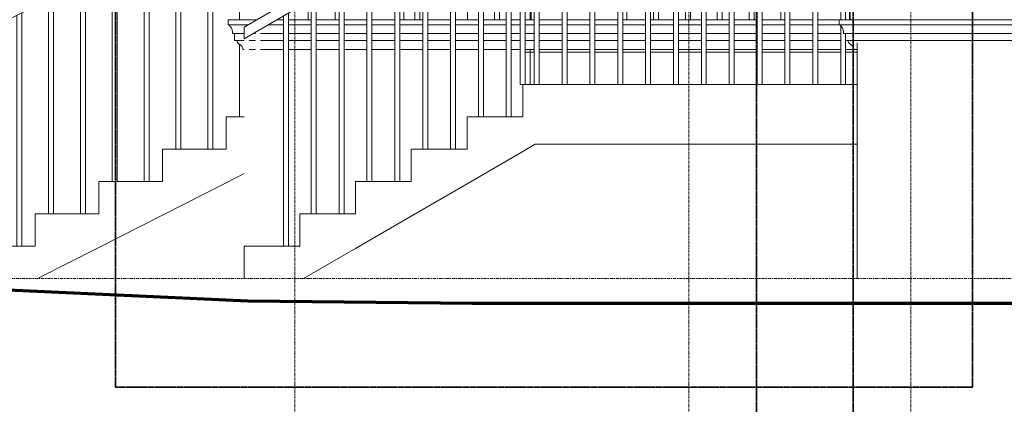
# Model space of a CAD drawing. Header units: millimetres. Extents: x -784 to 360321, y -10607 to 16514.
# Tile 11 of 95: x 63893 to 68840, y -1931 to 0. Entities that reach past the tile are written whole.
import ezdxf

# ---------------------------------------------------------------- set-up
doc = ezdxf.new("R2010")
doc.units = ezdxf.units.MM
for name, pattern in [('__FK_przerywana', [3.2004, 1.6002, -1.6002]), ('Linia siatki', [22.225, 12.7, -3.175, 3.175, -3.175]), ('Środek _2_', [31.75, 6.35, -4.7625, 15.875, -4.7625])]:
    doc.linetypes.add(name, pattern=pattern)
for name, color, linetype, lineweight in [('A-DETL-THIN', 7, 'Continuous', 5), ('A-FLOR-LEVL', 7, 'Continuous', 5), ('A-GENM', 7, 'Continuous', 5), ('C-TOPO', 7, 'Continuous', 5), ('S-GRID', 7, 'Continuous', 5)]:
    doc.layers.add(name, color=color, linetype=linetype, lineweight=lineweight)
for name, color, linetype, lineweight, true_color in [('A-FLOR-HRAL', 7, 'Continuous', 18, 0x7f7f7f), ('A-WALL', 7, 'Continuous', 18, 0x7f7f7f), ('S-STRS', 7, 'Continuous', 18, 0x7f7f7f)]:
    doc.layers.add(name, color=color, linetype=linetype, lineweight=lineweight, true_color=true_color)

# ---------------------------------------------------------------- blocks, each defined once
blk = doc.blocks.new('Poręcz - 25mm-V51-Wschód')
at = {"layer": 'A-FLOR-HRAL'}
for p, q in [((-13916.9, 0), (-13916.9, 725)), ((-13891.9, 0), (-13891.9, 725)), ((-13916.9, -325), (-13916.9, -31)), ((-13891.9, -325), (-13891.9, -105))]:
    blk.add_line(p, q, dxfattribs=at)
blk = doc.blocks.new('Poręcz - 25mm-V48-Wschód')
at = {"layer": 'A-FLOR-HRAL'}
for p, q in [((2373.1, 3730), (2373.1, 4780)), ((2398.1, 3730), (2398.1, 4780))]:
    blk.add_line(p, q, dxfattribs=at)
blk = doc.blocks.new('Poręcz - 25mm-1535649-Wschód')
at = {"layer": 'A-FLOR-HRAL'}
for p, q in [((-15596.9, -487.5), (-15596.9, 669.3)), ((-15571.9, -487.5), (-15571.9, 683.8))]:
    blk.add_line(p, q, dxfattribs=at)
blk = doc.blocks.new('Poręcz - 25mm-1535647-Wschód')
at = {"layer": 'A-FLOR-HRAL'}
for p, q in [((-15711.9, -487.5), (-15711.9, 602.6)), ((-15736.9, -487.5), (-15736.9, 588.1))]:
    blk.add_line(p, q, dxfattribs=at)
blk = doc.blocks.new('Poręcz - 25mm-1535644-Wschód')
at = {"layer": 'A-FLOR-HRAL'}
for p, q in [((-15526.9, -325), (-15526.9, 709.9)), ((-15501.9, -325), (-15501.9, 724.4)), ((-15526.9, -325), (-15514.4, -325))]:
    blk.add_line(p, q, dxfattribs=at)
blk = doc.blocks.new('Poręcz - Poręcz-1535583-Wschód')
for name, p in [('Poręcz - 25mm-1535644-Wschód', (0, 0)), ('Poręcz - 25mm-V48-Wschód', (-17830, -4055)), ('Poręcz - 25mm-V48-Wschód', (-17690, -4055)), ('Poręcz - 25mm-V48-Wschód', (-17550, -4055)), ('Poręcz - 25mm-V48-Wschód', (-17410, -4055)), ('Poręcz - 25mm-V48-Wschód', (-17270, -4055)), ('Poręcz - 25mm-V48-Wschód', (-17130, -4055)), ('Poręcz - 25mm-V48-Wschód', (-16990, -4055)), ('Poręcz - 25mm-V48-Wschód', (-16850, -4055)), ('Poręcz - 25mm-V48-Wschód', (-16710, -4055)), ('Poręcz - 25mm-V48-Wschód', (-16570, -4055)), ('Poręcz - 25mm-V48-Wschód', (-16430, -4055)), ('Poręcz - 25mm-V51-Wschód', (0, 0)), ('Poręcz - 25mm-1535649-Wschód', (0, 0)), ('Poręcz - 25mm-1535647-Wschód', (0, 0)), ('Poręcz - 25mm-1535649-Wschód', (-280, -162.5)), ('Poręcz - 25mm-1535647-Wschód', (-280, -162.5)), ('Poręcz - 25mm-1535649-Wschód', (-560, -325)), ('Poręcz - 25mm-1535647-Wschód', (-560, -325)), ('Poręcz - 25mm-1535649-Wschód', (-840, -487.5)), ('Poręcz - 25mm-1535647-Wschód', (-840, -487.5)), ('Poręcz - 25mm-1535649-Wschód', (-1120, -650))]:
    blk.add_blockref(name, p)
blk = doc.blocks.new('Poręcz - 25mm-V53-Wschód')
at = {"layer": 'A-FLOR-HRAL'}
for p, q in [((-15501.5, 0), (-15501.5, 724.7)), ((-15476.5, 725), (-15476.5, 0)), ((-15501.5, -325), (-15501.5, -150)), ((-15476.5, -150), (-15476.5, -325))]:
    blk.add_line(p, q, dxfattribs=at)
blk = doc.blocks.new('Poręcz - Poręcz-1535587-Wschód')
blk.add_blockref('Poręcz - 25mm-V53-Wschód', (0, 0))
blk = doc.blocks.new('Typ poręczy górnej - Górna poręcz_wewnętrzny_-1535603-Wschód')
at = {"layer": 'A-FLOR-HRAL'}
for p, q in [((-15514.4, 775), (-16914.4, -37.5)), ((-13904.4, 775), (-15514.4, 775)), ((-15500.9, 725), (-16914.4, -95.3)), ((-13871.8, 725), (-15500.9, 725)), ((-16914.4, -95.3), (-16914.4, -37.5))]:
    blk.add_line(p, q, dxfattribs=at)
blk = doc.blocks.new('Poręcz - 25mm-V70-Wschód')
at = {"layer": 'A-FLOR-HRAL', "color": 7, "lineweight": 5}
for p, q in [((-13896.907452, 800), (-13896.907452, 1050)), ((-13871.907452, 800), (-13871.907452, 1050)), ((-13871.907452, 0), (-13871.907452, 725))]:
    blk.add_line(p, q, dxfattribs=at)
blk = doc.blocks.new('Poręcz - 25mm-V71-Wschód')
at = {"layer": 'A-FLOR-HRAL', "color": 7, "lineweight": 5}
for p, q in [((-14056.907452, 775), (-14056.907452, 1050)), ((-14031.907452, 775), (-14031.907452, 1050))]:
    blk.add_line(p, q, dxfattribs=at)
blk = doc.blocks.new('Poręcz - 25mm-V72-Wschód')
at = {"layer": 'A-FLOR-HRAL', "color": 7, "lineweight": 5}
for p, q in [((-14216.907452, 775), (-14216.907452, 1050)), ((-14191.907452, 775), (-14191.907452, 1050)), ((-14216.907452, 0), (-14216.907452, 725))]:
    blk.add_line(p, q, dxfattribs=at)
blk = doc.blocks.new('Poręcz - 25mm-V73-Wschód')
at = {"layer": 'A-FLOR-HRAL', "color": 7, "lineweight": 5}
for p, q in [((-14376.907452, 775), (-14376.907452, 1050)), ((-14351.907452, 775), (-14351.907452, 1050)), ((-14376.907452, 0), (-14376.907452, 725)), ((-14351.907452, 0), (-14351.907452, 725))]:
    blk.add_line(p, q, dxfattribs=at)
blk = doc.blocks.new('Poręcz - 25mm-V74-Wschód')
at = {"layer": 'A-FLOR-HRAL', "color": 7, "lineweight": 5}
for p, q in [((-15016.907452, 775), (-15016.907452, 1050)), ((-14991.907452, 775), (-14991.907452, 1050)), ((-14991.907452, 0), (-14991.907452, 725))]:
    blk.add_line(p, q, dxfattribs=at)
blk = doc.blocks.new('Poręcz - 25mm-V75-Wschód')
at = {"layer": 'A-FLOR-HRAL', "color": 7, "lineweight": 5}
blk.add_line((-15311.907452, 775), (-15311.907452, 1050), dxfattribs=at)
blk = doc.blocks.new('Poręcz - 25mm-V76-Wschód')
at = {"layer": 'A-FLOR-HRAL', "color": 7, "lineweight": 5}
for p, q in [((-15656.9, 692.3), (-15656.9, 1050)), ((-15631.9, 706.8), (-15631.9, 1050)), ((-15631.9, 0), (-15631.9, 649)), ((-15656.9, 0), (-15656.9, 634.5))]:
    blk.add_line(p, q, dxfattribs=at)
blk = doc.blocks.new('Poręcz - 25mm-V77-Wschód')
at = {"layer": 'A-FLOR-HRAL', "color": 7, "lineweight": 5}
for p, q in [((-15791.9, 614), (-15791.9, 1050)), ((-15791.9, 0), (-15791.9, 556.1))]:
    blk.add_line(p, q, dxfattribs=at)
blk = doc.blocks.new('Poręcz - 25mm-1783699-Wschód')
at = {"layer": 'A-FLOR-HRAL', "color": 7, "lineweight": 5}
for p, q in [((-16136.9, 413.7), (-16136.9, 996.9)), ((-16111.9, 428.2), (-16111.9, 1009.6)), ((-16111.9, 0), (-16111.9, 370.4))]:
    blk.add_line(p, q, dxfattribs=at)
blk = doc.blocks.new('Poręcz - 25mm-1783697-Wschód')
at = {"layer": 'A-FLOR-HRAL', "color": 7, "lineweight": 5}
blk.add_line((-16296.9, 320.9), (-16296.9, 915.7), dxfattribs=at)
blk = doc.blocks.new('Poręcz - 25mm-V78-Wschód')
at = {"layer": 'A-FLOR-HRAL', "color": 7, "lineweight": 5}
for p, q in [((-16431.9, 242.5), (-16431.9, 847.1)), ((-16456.9, 228), (-16456.9, 834.4)), ((-16456.9, 0), (-16456.9, 170.2))]:
    blk.add_line(p, q, dxfattribs=at)
blk = doc.blocks.new('Poręcz - 25mm-V79-Wschód')
at = {"layer": 'A-FLOR-HRAL', "color": 7, "lineweight": 5}
for p, q in [((-16591.9, 149.7), (-16591.9, 765.9)), ((-16591.9, 0), (-16591.9, 91.9))]:
    blk.add_line(p, q, dxfattribs=at)
blk = doc.blocks.new('Poręcz - 25mm-V80-Wschód')
at = {"layer": 'A-FLOR-HRAL', "color": 7, "lineweight": 5}
for p, q in [((-16936.9, 0), (-16936.9, 590.7)), ((-16936.9, -487.5), (-16936.9, -124.1))]:
    blk.add_line(p, q, dxfattribs=at)
blk = doc.blocks.new('Poręcz - 25mm-V81-Wschód')
at = {"layer": 'A-FLOR-HRAL', "color": 7, "lineweight": 5}
for p, q in [((-17096.9, -650), (-17096.9, 509.4)), ((-17071.9, -650), (-17071.9, 522.1))]:
    blk.add_line(p, q, dxfattribs=at)
blk = doc.blocks.new('Poręcz - 25mm-V82-Wschód')
at = {"layer": 'A-FLOR-HRAL', "color": 7, "lineweight": 5}
for p, q in [((-17256.9, -650), (-17256.9, 428.2)), ((-17231.9, -650), (-17231.9, 440.9))]:
    blk.add_line(p, q, dxfattribs=at)
blk = doc.blocks.new('Poręcz - 25mm-1783695-Wschód')
at = {"layer": 'A-FLOR-HRAL', "color": 7, "lineweight": 5}
for p, q in [((-16031.9, 474.7), (-16031.9, 1050)), ((-16056.9, 460.2), (-16056.9, 1037.6)), ((-16056.9, 0), (-16056.9, 402.3)), ((-16031.9, 0), (-16031.9, 416.9))]:
    blk.add_line(p, q, dxfattribs=at)
blk = doc.blocks.new('Poręcz - 25mm-V83-Wschód')
at = {"layer": 'A-FLOR-HRAL', "color": 7, "lineweight": 5}
for p, q in [((-13869.4, 800), (-13869.4, 1050)), ((-13869.4, 0), (-13869.4, 710.2))]:
    blk.add_line(p, q, dxfattribs=at)
blk = doc.blocks.new('Poręcz - 25mm-1723080-Wschód')
at = {"layer": 'A-FLOR-HRAL', "color": 7, "lineweight": 5}
for p, q in [((-18284.4, -1137.5), (-18284.4, -93.6)), ((-18259.4, -1137.5), (-18259.4, -80.9))]:
    blk.add_line(p, q, dxfattribs=at)
blk = doc.blocks.new('Poręcz - Poręcz-1783669-Wschód')
for name, p in [('Poręcz - 25mm-1783695-Wschód', (0, 0)), ('Poręcz - 25mm-V77-Wschód', (0, 0)), ('Poręcz - 25mm-V76-Wschód', (0, 0)), ('Poręcz - 25mm-V74-Wschód', (-480, 0)), ('Poręcz - 25mm-V75-Wschód', (0, 0)), ('Poręcz - 25mm-V71-Wschód', (-1120, 0)), ('Poręcz - 25mm-V74-Wschód', (0, 0)), ('Poręcz - 25mm-V73-Wschód', (-480, 0)), ('Poręcz - 25mm-V73-Wschód', (-320, 0)), ('Poręcz - 25mm-V73-Wschód', (-160, 0)), ('Poręcz - 25mm-V73-Wschód', (0, 0)), ('Poręcz - 25mm-V72-Wschód', (0, 0)), ('Poręcz - 25mm-V71-Wschód', (0, 0)), ('Poręcz - 25mm-V70-Wschód', (0, 0)), ('Poręcz - 25mm-V83-Wschód', (0, 0)), ('Poręcz - 25mm-1783699-Wschód', (0, 0)), ('Poręcz - 25mm-1783697-Wschód', (0, 0)), ('Poręcz - 25mm-V78-Wschód', (0, 0)), ('Poręcz - 25mm-V79-Wschód', (0, 0)), ('Poręcz - 25mm-V80-Wschód', (0, 0)), ('Poręcz - 25mm-V81-Wschód', (0, 0)), ('Poręcz - 25mm-V82-Wschód', (0, 0)), ('Poręcz - 25mm-V81-Wschód', (-320, -162.5)), ('Poręcz - 25mm-V82-Wschód', (-320, -162.5)), ('Poręcz - 25mm-V81-Wschód', (-640, -325)), ('Poręcz - 25mm-V82-Wschód', (-640, -325)), ('Poręcz - 25mm-V81-Wschód', (-960, -487.5)), ('Poręcz - 25mm-V82-Wschód', (-960, -487.5)), ('Poręcz - 25mm-1723080-Wschód', (0, 0))]:
    blk.add_blockref(name, p)
blk = doc.blocks.new('Typ poręczy górnej - Górna poręcz_wewnętrzny_-1783678-Wschód')
at = {"layer": 'A-FLOR-HRAL', "color": 7, "lineweight": 5}
for p, q in [((-13844.4, 1100), (-15314.4, 1100)), ((-16142.9, 1050), (-16226.9, 1007.3)), ((-16032.4, 1050), (-16076.9, 1027.4)), ((-13844.4, 1050), (-15314.4, 1050)), ((-16101.9, 1014.7), (-16226.9, 951.2)), ((-16276.9, 981.9), (-16351.9, 943.8)), ((-16376.9, 931.2), (-16501.9, 867.7)), ((-16276.9, 925.9), (-16351.9, 887.8)), ((-16551.9, 842.3), (-16614.4, 810.5)), ((-16376.9, 875.1), (-16501.9, 811.6)), ((-16551.9, 786.2), (-16614.4, 754.5)), ((-16914.4, 658.2), (-18284.4, -37.5)), ((-16914.4, 602.1), (-18284.4, -93.6)), ((-18284.4, -93.6), (-18284.4, -37.5))]:
    blk.add_line(p, q, dxfattribs=at)
blk = doc.blocks.new('Modele ogólne 10 - Modele ogólne 10-1844524-Wschód')
at = {"layer": 'A-GENM'}
for p, q in [((-16994.4, 0), (-16849.8, 0)), ((-16994.4, -25), (-16994.4, 0)), ((-16892.9, -25), (-16994.4, -25)), ((-16716.9, -25), (-16793.3, -25)), ((-16750.2, 0), (-16716.9, 0)), ((-16691.9, 0), (-16576.9, 0)), ((-16576.9, -25), (-16691.9, -25)), ((-16551.9, 0), (-16436.9, 0)), ((-16436.9, -25), (-16551.9, -25)), ((-16411.9, 0), (-16296.9, 0)), ((-16296.9, -25), (-16411.9, -25)), ((-16271.9, 0), (-16156.9, 0)), ((-16156.9, -25), (-16271.9, -25)), ((-16131.9, 0), (-16016.9, 0)), ((-16016.9, -25), (-16131.9, -25)), ((-15991.9, 0), (-15876.9, 0)), ((-15876.9, -25), (-15991.9, -25)), ((-15851.9, 0), (-15736.9, 0)), ((-15736.9, -25), (-15851.9, -25)), ((-15711.9, 0), (-15596.9, 0)), ((-15596.9, -25), (-15711.9, -25)), ((-15571.9, 0), (-15526.9, 0)), ((-15526.9, -25), (-15571.9, -25)), ((-15501.9, 0), (-15456.9, 0)), ((-15456.9, -25), (-15501.9, -25)), ((-15431.9, 0), (-15316.9, 0)), ((-15316.9, -25), (-15431.9, -25)), ((-15291.9, 0), (-15176.9, 0)), ((-15176.9, -25), (-15291.9, -25)), ((-15151.9, 0), (-15036.9, 0)), ((-15036.9, -25), (-15151.9, -25)), ((-15011.9, 0), (-14896.9, 0)), ((-14896.9, -25), (-15011.9, -25)), ((-14871.9, 0), (-14756.9, 0)), ((-14756.9, -25), (-14871.9, -25)), ((-14731.9, 0), (-14616.9, 0)), ((-14616.9, -25), (-14731.9, -25)), ((-14591.9, 0), (-14476.9, 0)), ((-14476.9, -25), (-14591.9, -25)), ((-14451.9, 0), (-14336.9, 0)), ((-14336.9, -25), (-14451.9, -25)), ((-14311.9, 0), (-14196.9, 0)), ((-14196.9, -25), (-14311.9, -25)), ((-14171.9, 0), (-14056.9, 0)), ((-14056.9, -25), (-14171.9, -25)), ((-14031.9, 0), (-13924.4, 0)), ((-13924.4, -25), (-14031.9, -25)), ((-13924.4, 0), (-6044.4, 0)), ((-13924.4, -25), (-13924.4, 0)), ((-6044.4, -25), (-13924.4, -25)), ((-16914.4, -70), (-16972.6, -70)), ((-16961.9, -105), (-16961.9, -70)), ((-16856.9, -70), (-16870.8, -70)), ((-16716.9, -70), (-16831.9, -70)), ((-16576.9, -70), (-16691.9, -70)), ((-16436.9, -70), (-16551.9, -70)), ((-16296.9, -70), (-16411.9, -70)), ((-16156.9, -70), (-16271.9, -70)), ((-16016.9, -70), (-16131.9, -70)), ((-15876.9, -70), (-15991.9, -70)), ((-15736.9, -70), (-15851.9, -70)), ((-15596.9, -70), (-15711.9, -70)), ((-15526.9, -70), (-15571.9, -70)), ((-15456.9, -70), (-15501.9, -70)), ((-15316.9, -70), (-15431.9, -70)), ((-15176.9, -70), (-15291.9, -70)), ((-15036.9, -70), (-15151.9, -70)), ((-14896.9, -70), (-15011.9, -70)), ((-14756.9, -70), (-14871.9, -70)), ((-14616.9, -70), (-14731.9, -70)), ((-14476.9, -70), (-14591.9, -70)), ((-14336.9, -70), (-14451.9, -70)), ((-14196.9, -70), (-14311.9, -70)), ((-14056.9, -70), (-14171.9, -70)), ((-13916.9, -70), (-14031.9, -70)), ((-6022.6, -70), (-13902.6, -70)), ((-13891.9, -105), (-13891.9, -70)), ((-16914.4, -105), (-16961.9, -105)), ((-16856.9, -105), (-16889.4, -105)), ((-16716.9, -105), (-16831.9, -105)), ((-16576.9, -105), (-16691.9, -105)), ((-16436.9, -105), (-16551.9, -105)), ((-16296.9, -105), (-16411.9, -105)), ((-16156.9, -105), (-16271.9, -105)), ((-16016.9, -105), (-16131.9, -105)), ((-15876.9, -105), (-15991.9, -105)), ((-15736.9, -105), (-15851.9, -105)), ((-15596.9, -105), (-15711.9, -105)), ((-15526.9, -105), (-15571.9, -105)), ((-15456.9, -105), (-15501.9, -105)), ((-15316.9, -105), (-15431.9, -105)), ((-15176.9, -105), (-15291.9, -105)), ((-15036.9, -105), (-15151.9, -105)), ((-14896.9, -105), (-15011.9, -105)), ((-14756.9, -105), (-14871.9, -105)), ((-14616.9, -105), (-14731.9, -105)), ((-14476.9, -105), (-14591.9, -105)), ((-14336.9, -105), (-14451.9, -105)), ((-14196.9, -105), (-14311.9, -105)), ((-14056.9, -105), (-14171.9, -105)), ((-13916.9, -105), (-14031.9, -105)), ((-6011.9, -105), (-13891.9, -105)), ((-16914.4, -150), (-16920.7, -150)), ((-16856.9, -150), (-16889.4, -150)), ((-16716.9, -150), (-16831.9, -150)), ((-16576.9, -150), (-16691.9, -150)), ((-16436.9, -150), (-16551.9, -150)), ((-16296.9, -150), (-16411.9, -150)), ((-16156.9, -150), (-16271.9, -150)), ((-16016.9, -150), (-16131.9, -150)), ((-15876.9, -150), (-15991.9, -150)), ((-15736.9, -150), (-15851.9, -150)), ((-15596.9, -150), (-15711.9, -150)), ((-15526.9, -150), (-15571.9, -150)), ((-15456.9, -150), (-15501.9, -150)), ((-15316.9, -150), (-15431.9, -150)), ((-15176.9, -150), (-15291.9, -150)), ((-15036.9, -150), (-15151.9, -150)), ((-14896.9, -150), (-15011.9, -150)), ((-14756.9, -150), (-14871.9, -150)), ((-14616.9, -150), (-14731.9, -150)), ((-14476.9, -150), (-14591.9, -150)), ((-14336.9, -150), (-14451.9, -150)), ((-14196.9, -150), (-14311.9, -150)), ((-14056.9, -150), (-14171.9, -150)), ((-13916.9, -150), (-14031.9, -150)), ((-13850.7, -150), (-13891.9, -150)), ((-13834.4, -150), (-13850.7, -150))]:
    blk.add_line(p, q, dxfattribs=at)
for points, knots in [([(-16972.6, -70), (-16972.2, -66.5), (-16972.3, -59.4), (-16974.5, -50), (-16977.6, -43.2), (-16980.3, -38.7), (-16982.6, -35.5), (-16985.2, -32.5), (-16989, -28.8), (-16992.2, -26.4), (-16994.4, -25)], [0, 0, 0, 0, 0.2, 0.4, 0.55, 0.625, 0.7, 0.775, 0.85, 1, 1, 1, 1]), ([(-13902.6, -70), (-13902.2, -66.5), (-13902.3, -59.4), (-13904.5, -50), (-13907.6, -43.2), (-13910.3, -38.7), (-13912.6, -35.5), (-13915.2, -32.5), (-13919, -28.8), (-13922.2, -26.4), (-13924.4, -25)], [0, 0, 0, 0, 0.2, 0.4, 0.55, 0.625, 0.7, 0.775, 0.85, 1, 1, 1, 1]), ([(-16920.7, -150), (-16920.7, -148), (-16921.1, -143.9), (-16922.9, -138.5), (-16925, -134.7), (-16926.9, -132.3), (-16929.9, -128.8), (-16933, -126.4), (-16935.7, -125)], [0, 0, 0, 0, 0.2, 0.4, 0.55, 0.625, 0.7, 1, 1, 1, 1]), ([(-13850.7, -150), (-13850.7, -148), (-13851.1, -143.9), (-13852.9, -138.5), (-13855, -134.7), (-13856.9, -132.3), (-13859.9, -128.8), (-13863, -126.4), (-13865.7, -125)], [0, 0, 0, 0, 0.2, 0.4, 0.55, 0.625, 0.7, 1, 1, 1, 1])]:
    blk.add_open_spline(points, degree=3, knots=knots, dxfattribs=at)
for points in [[(-16935.7, -125), (-16937.6, -124), (-16941.1, -121.5), (-16945.6, -116.8), (-16948.9, -111.2), (-16950.2, -107.1), (-16950.7, -105)], [(-13865.7, -125), (-13867.6, -124), (-13871.1, -121.5), (-13875.6, -116.8), (-13878.9, -111.2), (-13880.2, -107.1), (-13880.7, -105)]]:
    blk.add_open_spline(points, degree=3, dxfattribs=at)

msp = doc.modelspace()

# ---------------------------------------------------------------- linework, layer by layer
at = {"layer": 'A-DETL-THIN', "color": 6, "linetype": '__FK_przerywana', "lineweight": 35, "true_color": 0xff00ff}
msp.add_line((67595.3, -2354.4), (67595.3, 14617.6), dxfattribs=at)
at = {"layer": 'A-DETL-THIN', "color": 5, "linetype": '__FK_przerywana', "lineweight": 35, "true_color": 0x0000ff}
for p, q in [((64374.7, -1845), (64374.7, 6202.3)), ((68680.5, 6202.3), (68680.5, -1845)), ((68680.5, -1845), (64374.7, -1845))]:
    msp.add_line(p, q, dxfattribs=at)
at = {"layer": 'A-DETL-THIN', "color": 4, "linetype": '__FK_przerywana', "lineweight": 35, "true_color": 0x00ffff}
msp.add_line((68080.5, 5302.3), (68080.5, -2088), dxfattribs=at)
at = {"layer": 'A-FLOR-LEVL', "linetype": 'Środek _2_'}
msp.add_line((61576.6, -1300), (95664.4, -1300), dxfattribs=at)
at = {"layer": 'A-WALL'}
msp.add_line((68100.5, -116.6), (68100.5, -1300), dxfattribs=at)
at = {"layer": 'C-TOPO', "lineweight": 70}
for p, q in [((65039.4, -1413.9), (62607, -1300)), ((66167.3, -1424.9), (65039.4, -1413.9)), ((88340.6, -1424.9), (66167.3, -1424.9))]:
    msp.add_line(p, q, dxfattribs=at)
at = {"layer": 'S-GRID', "linetype": 'Linia siatki'}
for p, q in [((65275.5, -4921.6), (65275.5, 15914)), ((67254.5, -4921.6), (67254.5, 15914)), ((68370.5, -4921.6), (68370.5, 15914))]:
    msp.add_line(p, q, dxfattribs=at)
at = {"layer": 'S-STRS'}
for p, q in [((66433, -162.5), (66478, -162.5)), ((66503, -162.5), (66618, -162.5)), ((66643, -162.5), (66758, -162.5)), ((66783, -162.5), (66898, -162.5)), ((66923, -162.5), (67038, -162.5)), ((67063, -162.5), (67178, -162.5)), ((67203, -162.5), (67318, -162.5)), ((67343, -162.5), (67458, -162.5)), ((67483, -162.5), (67598, -162.5)), ((67623, -162.5), (67738, -162.5)), ((67763, -162.5), (67878, -162.5)), ((67903, -162.5), (68018, -162.5)), ((68043, -162.5), (68100.5, -162.5)), ((66420.5, -325), (66482.4, -325)), ((66420.5, -325), (66420.5, -487.5)), ((66482.4, -325), (68100.5, -325)), ((66140.5, -487.5), (66420.5, -487.5)), ((66140.5, -650), (66140.5, -487.5)), ((66420.5, -660.9), (66482.4, -625)), ((66482.4, -625), (68100.5, -625)), ((65860.5, -650), (66140.5, -650)), ((65860.5, -812.5), (65860.5, -650)), ((66140.5, -823.4), (66420.5, -660.9)), ((65580.5, -812.5), (65860.5, -812.5)), ((65580.5, -975), (65580.5, -812.5)), ((65860.5, -985.9), (66140.5, -823.4)), ((65300.5, -975), (65580.5, -975)), ((65300.5, -1137.5), (65300.5, -975)), ((65580.5, -1148.4), (65860.5, -985.9)), ((65020.5, -1137.5), (65300.5, -1137.5)), ((65020.5, -1300), (65020.5, -1137.5)), ((65319.4, -1300), (65580.5, -1148.4))]:
    msp.add_line(p, q, dxfattribs=at)
at = {"layer": 'S-STRS', "color": 7, "lineweight": 5}
for p, q in [((64930.5, -487.5), (65020.5, -487.5)), ((64930.5, -650), (64930.5, -487.5)), ((64610.5, -650), (64930.5, -650)), ((64610.5, -812.5), (64610.5, -650)), ((64930.5, -818.2), (65020.5, -772.5)), ((64290.5, -812.5), (64610.5, -812.5)), ((64290.5, -975), (64290.5, -812.5)), ((64610.5, -980.7), (64930.5, -818.2)), ((63970.5, -975), (64290.5, -975)), ((63970.5, -1137.5), (63970.5, -975)), ((64290.5, -1143.2), (64610.5, -980.7)), ((63650.5, -1137.5), (63970.5, -1137.5)), ((63981.8, -1300), (64290.5, -1143.2))]:
    msp.add_line(p, q, dxfattribs=at)

# ---------------------------------------------------------------- block references
at = {"layer": 'A-FLOR-HRAL', "color": 7, "lineweight": 5}
for name in ['Typ poręczy górnej - Górna poręcz_wewnętrzny_-1783678-Wschód', 'Poręcz - Poręcz-1783669-Wschód']:
    msp.add_blockref(name, (81934.9, 0), dxfattribs=at)
at = {"layer": 'A-FLOR-HRAL'}
for name in ['Typ poręczy górnej - Górna poręcz_wewnętrzny_-1535603-Wschód', 'Poręcz - Poręcz-1535583-Wschód', 'Poręcz - Poręcz-1535587-Wschód']:
    msp.add_blockref(name, (81934.9, 0), dxfattribs=at)
at = {"layer": 'A-GENM'}
msp.add_blockref('Modele ogólne 10 - Modele ogólne 10-1844524-Wschód', (81934.9, 0), dxfattribs=at)

doc.saveas('drawing.dxf')
